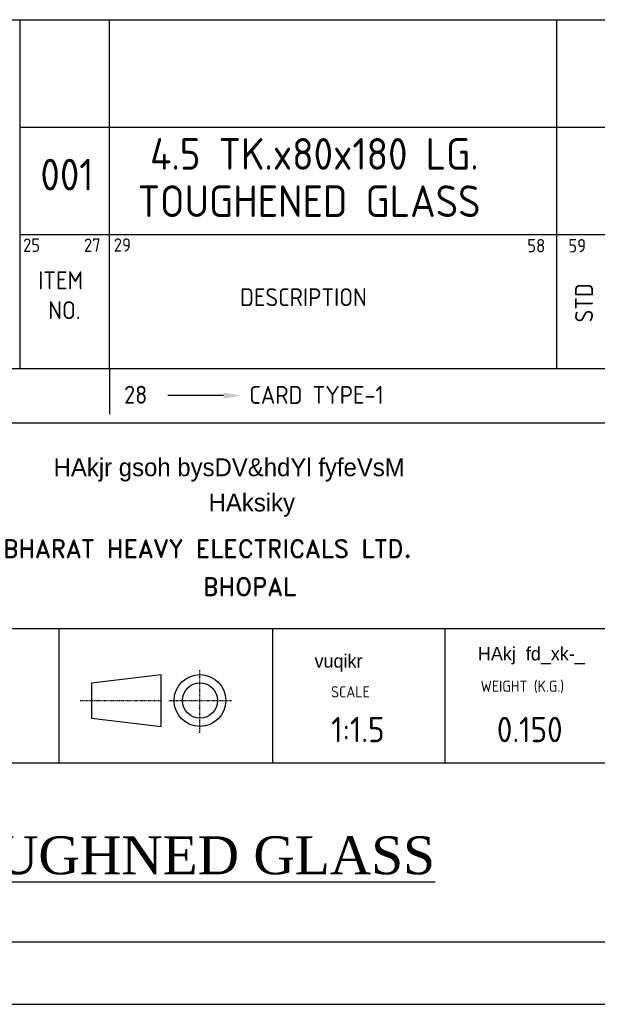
# Model space of a CAD drawing. Extents: x 0 to 315, y 0 to 445.
# Tile 2 of 4: x 96 to 193, y 0 to 165. Entities that reach past the tile are written whole.
import ezdxf

# ---------------------------------------------------------------- set-up
doc = ezdxf.new("R2010")
doc.units = 0
doc.header["$LTSCALE"] = 0.3
doc.linetypes.add('DASHED', pattern=[0.75, 0.5, -0.25])
doc.linetypes.add('HIDDEN', pattern=[0.375, 0.25, -0.125])
doc.layers.get('0').update_dxf_attribs({"linetype": 'CONTINUOUS'})
doc.layers.add('TEXT', color=3, linetype='CONTINUOUS')
doc.styles.add('HINDI', font='hindi')
doc.styles.add('ROMAND', font='romand')
doc.styles.add('ROMANT', font='romantic.ttf')
doc.styles.get("Standard").update_dxf_attribs({"font": 'ISOCP'})

msp = doc.modelspace()

# ---------------------------------------------------------------- linework, layer by layer
at = {"linetype": 'DASHED', "ltscale": 15}
msp.add_line((30, 165.13), (96.05, 165.13), dxfattribs=at)
at = {"color": 7}
for p, q in [((96.05, 165.13), (96.05, 106.63)), ((111.05, 165.13), (111.05, 106.63)), ((186.05, 165.13), (186.05, 106.63)), ((96.05, 147.13), (304.5, 147.13)), ((96.11, 129.13), (304.5, 129.13)), ((30, 106.63), (304.5, 106.63)), ((111.11, 106.5), (111.11, 99)), ((130.24, 102.09), (120.9, 102.09))]:
    msp.add_line(p, q, dxfattribs=at)
for p, q in [((96.05, 165.13), (304.5, 165.13)), ((30, 97.5), (304.5, 97.5)), ((30, 63), (304.5, 63)), ((102.64, 40.5), (102.64, 63)), ((138.5, 40.5), (138.5, 63)), ((167.38, 40.5), (167.38, 63)), ((30, 40.5), (304.5, 40.5)), ((30.01, 10.5), (304.5, 10.5)), ((0, 0), (315, 0))]:
    msp.add_line(p, q)
msp.add_solid([(130.24, 102.59), (130.24, 101.59), (133.24, 102.09)], dxfattribs=at)
at = {"layer": 'TEXT'}
for p, q in [((108.07, 53.9), (119.76, 55.3)), ((119.76, 46.61), (119.76, 55.3)), ((108.07, 53.9), (108.07, 48.01)), ((108.07, 48.01), (119.76, 46.61))]:
    msp.add_line(p, q, dxfattribs=at)
at = {"layer": 'TEXT', "linetype": 'HIDDEN'}
for p, q in [((126.27, 45.54), (126.27, 56.11)), ((106.2, 50.95), (119.85, 50.95)), ((121.07, 50.95), (131.65, 50.95))]:
    msp.add_line(p, q, dxfattribs=at)
at = {"layer": 'TEXT'}
for radius in [4.34, 2.95]:
    msp.add_circle((126.27, 50.95), radius, dxfattribs=at)

# ---------------------------------------------------------------- texts
for s, height, p in [('4.5 TK.x80x180 LG.', 5.3036, (117.91, 139.97)), ('001', 5.304, (99.52, 136.5)), ('TOUGHENED GLASS', 5.3036, (115.83, 132.04)), ('1:1.5', 4.243, (148.27, 43.96)), ('0.150', 4.243, (176.04, 43.96))]:
    msp.add_text(s, height=height).set_placement(p)
at = {"color": 7}
for s, height, p in [('25', 2.25, (96.62, 126.19)), ('27', 2.25, (106.82, 126.19)), ('29', 2.25, (111.83, 126.22)), ('58', 2.25, (181.15, 126.11)), ('59', 2.25, (188.04, 126.1)), ('ITEM', 3, (99.14, 119.92)), ('DESCRIPTION', 3, (132.99, 117.09)), ('NO.', 3, (100.83, 114.92)), ('28', 3, (113.56, 100.73)), ('CARD TYPE-1', 3, (134.54, 100.7))]:
    msp.add_text(s, height=height, dxfattribs=at).set_placement(p)
msp.add_text('STD', height=3, rotation=90, dxfattribs=at).set_placement((192.16, 114.36))
for s, height, style, p in [('HAkjr gsoh bysDV&hdYl fyfeVsM', 3, 'HINDI', (101.74, 88.57)), ('HAksiky', 3, 'HINDI', (127.72, 82.66)), ('HAkj  fd_xk-_', 2.25, 'HINDI', (172.88, 57.68)), ('vuqikr', 2.25, 'HINDI', (145.49, 56.46)), ('%%uTOUGHNED GLASS%%U', 6.3643, 'ROMANT', (79.43, 21.81))]:
    msp.add_text(s, height=height, dxfattribs=dict(style=style)).set_placement(p)
at = {"layer": 'TEXT', "style": 'ROMAND'}
for s, p in [('BHARAT HEAVY ELECTRICALS LTD.', (93.27, 74.92)), ('BHOPAL', (126.79, 68.54))]:
    msp.add_text(s, height=3, dxfattribs=at).set_placement(p)
at = {"layer": 'TEXT'}
for s, p in [('SCALE', (148.26, 51.47)), ('WEIGHT (K.G.)', (173.33, 52.4))]:
    msp.add_text(s, height=1.875, dxfattribs=at).set_placement(p)

doc.saveas('drawing.dxf')
